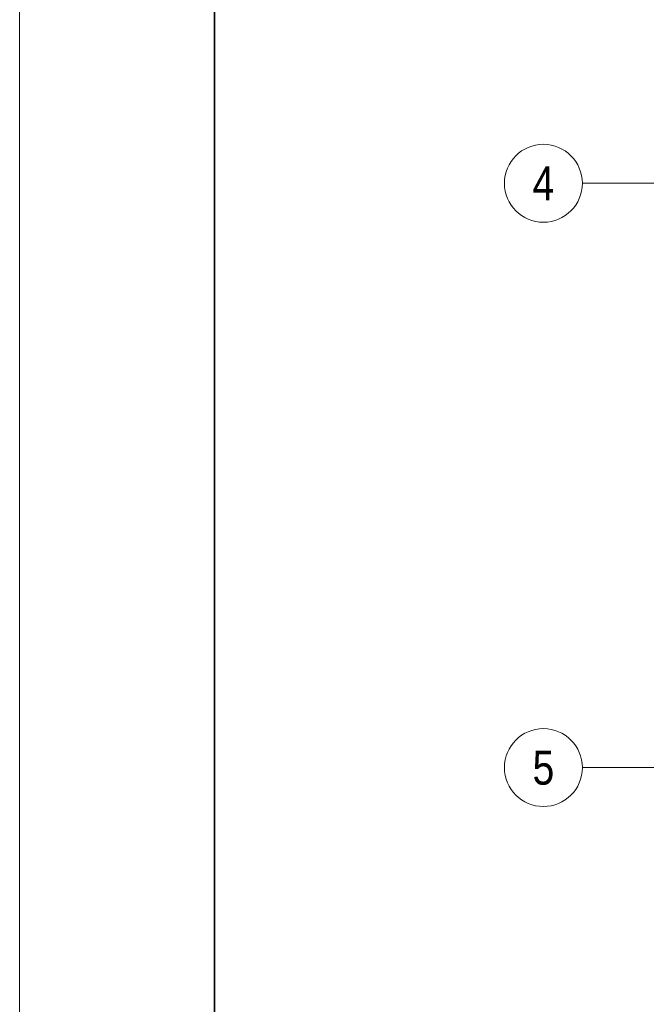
# Model space of a CAD drawing. Extents: x -634 to 300, y 62 to 1102.
# Tile 33 of 125: x -620 to -555, y 513 to 614. Entities that reach past the tile are written whole.
import ezdxf
from ezdxf.enums import TextEntityAlignment as Align
from ezdxf.lldxf.tags import DXFTag

# ---------------------------------------------------------------- set-up
doc = ezdxf.new("R2010")
doc.units = 0
doc.layers.add('iwb_Layout Achsbezeichung', color=1, linetype='Continuous', lineweight=13, true_color=0xff0000)
doc.layers.add('iwb_Plankopf Rahmen', color=7, linetype='Continuous', lineweight=35)
doc.styles.get("Standard").update_dxf_attribs({"font": 'ARIALN.TTF'})
tags = doc.linetypes.add('STRICHPUNKT2', pattern=[12.7, 6.35, -3.175, 0, -3.175]).pattern_tags.tags
tags[10:11] = [DXFTag(74, 4), DXFTag(75, 0), DXFTag(340, '0'), DXFTag(46, 0.0), DXFTag(50, 0.0), DXFTag(44, 0.0), DXFTag(45, 0.0)]
tags[8:9] = [DXFTag(74, 4), DXFTag(75, 0), DXFTag(340, '0'), DXFTag(46, 0.0), DXFTag(50, 0.0), DXFTag(44, 0.0), DXFTag(45, 0.0)]
tags[6:7] = [DXFTag(74, 4), DXFTag(75, 0), DXFTag(340, '0'), DXFTag(46, 0.0), DXFTag(50, 0.0), DXFTag(44, 0.0), DXFTag(45, 0.0)]
tags[4:5] = [DXFTag(74, 4), DXFTag(75, 0), DXFTag(340, '0'), DXFTag(46, 0.0), DXFTag(50, 0.0), DXFTag(44, 0.0), DXFTag(45, 0.0)]

msp = doc.modelspace()

# ---------------------------------------------------------------- linework, layer by layer
at = {"layer": 'iwb_Layout Achsbezeichung', "linetype": 'STRICHPUNKT2', "lineweight": 13, "ltscale": 0.39}
for p, q in [((-554.53, 596.88), (-561.87, 596.88)), ((-554.53, 536.88), (-561.87, 536.88))]:
    msp.add_line(p, q, dxfattribs=at)
at = {"layer": 'iwb_Layout Achsbezeichung', "ltscale": 0.39}
for centre in [(-565.87, 596.88), (-565.87, 536.88)]:
    msp.add_circle(centre, 4, dxfattribs=at)
at = {"layer": 'iwb_Plankopf Rahmen', "color": 8, "lineweight": 13, "ltscale": 0.13, "true_color": 0x808080}
msp.add_lwpolyline([(300.35, 62.43), (-619.65, 62.43), (-619.65, 1102.43), (300.35, 1102.43), (300.35, 62.43)], close=True, dxfattribs=at)
at = {"layer": 'iwb_Plankopf Rahmen', "ltscale": 0.35}
msp.add_lwpolyline([(-599.65, 67.43), (-599.65, 1097.43), (295.35, 1097.43), (295.35, 67.43), (-599.65, 67.43)], close=True, dxfattribs=at)

# ---------------------------------------------------------------- texts
at = {"layer": 'iwb_Layout Achsbezeichung', "ltscale": 0.39}
for s, p in [('4', (-565.87, 596.88)), ('5', (-565.87, 536.88))]:
    msp.add_text(s, height=3.5, dxfattribs=at).set_placement(p, align=Align.MIDDLE_CENTER)

doc.saveas('drawing.dxf')
